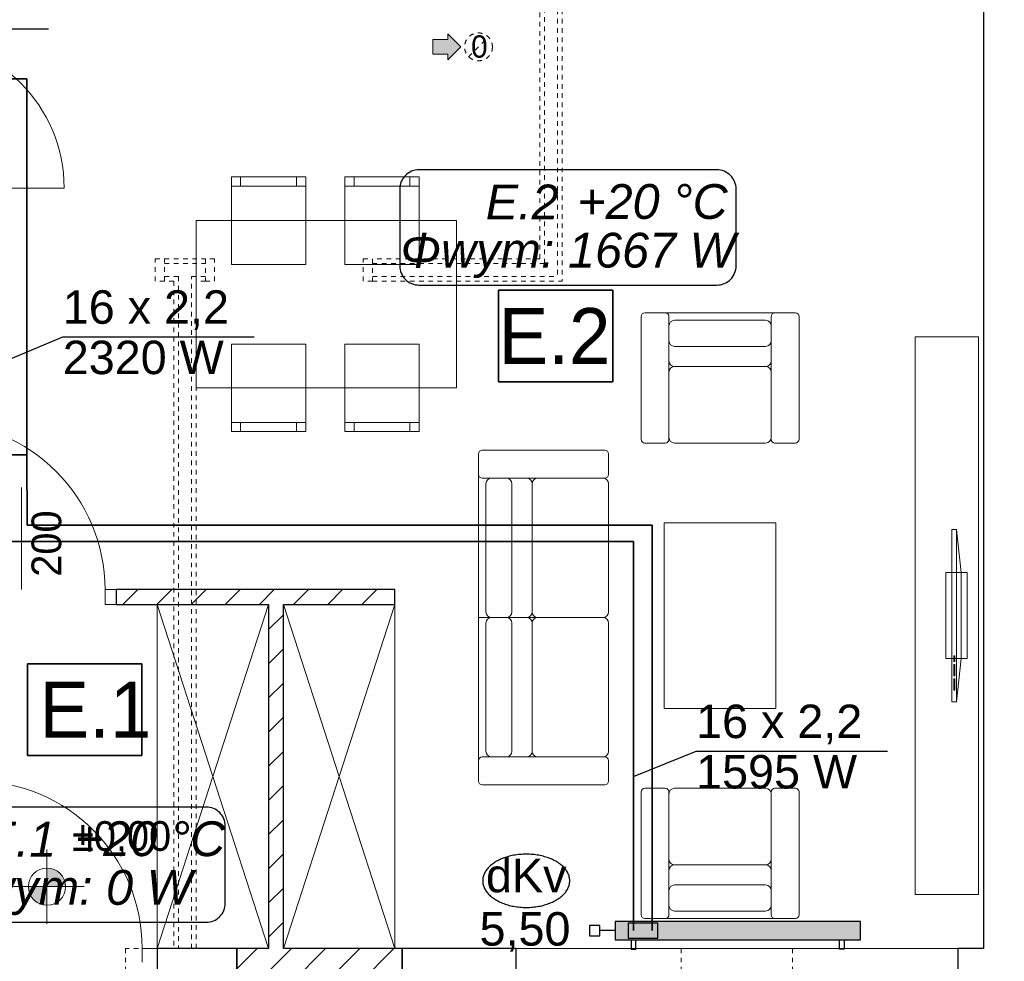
# Model space of a CAD drawing. Extents: x -220425 to -93252, y -20065 to 80294.
# Tile 17 of 103: x -177991 to -172693, y -9665 to -4599. Entities that reach past the tile are written whole.
import ezdxf
from ezdxf.lldxf.tags import DXFTag

# ---------------------------------------------------------------- set-up
doc = ezdxf.new("R2010")
doc.units = 0
doc.header["$MEASUREMENT"] = 0
doc.set_wipeout_variables(frame=1)
doc.linetypes.add('Hidden Line', pattern=[50, 25, -25])
for name, color, linetype in [('#kan_san-op', 34, 'Continuous'), ('IS_Opisy_działek_Therm', 252, 'SOLID'), ('IS_Text_Armatury_Therm', 7, 'Continuous'), ('IS_Text_Konstrukcji', 7, 'Continuous')]:
    doc.layers.add(name, color=color, linetype=linetype)
for name, color, linetype, lineweight, true_color in [('Arch drzwi_Nr_Pióra__4', 7, 'Continuous', 9, 0x029e21), ('Arch okna_Nr_Pióra__4', 7, 'Continuous', 9, 0x029e21), ('Arch wyposazenie_Nr_Pióra__9', 7, 'Continuous', 13, 0x3dad99)]:
    doc.layers.add(name, color=color, linetype=linetype, lineweight=lineweight, true_color=true_color)
for name, color, linetype, lineweight in [('Arch kominy_Nr_Pióra__1', 7, 'Continuous', 25), ('Arch kominy_Nr_Pióra__10', 134, 'Continuous', 18), ('Arch kominy_Nr_Pióra__21', 7, 'Continuous', 9), ('Arch opisy_Nr_Pióra__21', 7, 'Continuous', 9), ('Arch ściany nośne_Nr_Pióra__21', 7, 'Continuous', 9), ('Arch ściany nośne_Nr_Pióra__27', 7, 'Continuous', 30), ('Drzwi ArchiCAD_Nr_Pióra__27', 7, 'Continuous', 30), ('Drzwi ArchiCAD_Nr_Pióra__5', 7, 'Continuous', 13), ('INWENT RZĘDNE_Nr_Pióra__21', 7, 'Continuous', 9), ('INWENT. DRZWI_Nr_Pióra__101', 8, 'Continuous', 13), ('INWENT.ŚCIANY_Nr_Pióra__1', 7, 'Continuous', 25), ('INWENT.ŚCIANY_Nr_Pióra__101', 8, 'Continuous', 13), ('IS_Powrót', 5, 'DASH', 35), ('IS_Zasilanie', 1, 'SOLID', 35), ('PODKŁAD', 252, 'Continuous', 35)]:
    doc.layers.add(name, color=color, linetype=linetype, lineweight=lineweight)
for name, color, linetype, true_color in [('IS_Armatura_podłączeniowa_grz._dolnozas.', 7, 'SOLID', 0x000000), ('IS_Armatura_Therm', 7, 'SOLID', 0x000000), ('IS_Grafika', 7, 'SOLID', 0x000000), ('IS_Grzejniki_Plan_rzut', 7, 'SOLID', 0x000000)]:
    doc.layers.add(name, color=color, linetype=linetype, true_color=true_color)
doc.styles.add('GENERATED_STYLE_2', font='txt')
doc.styles.add('GENERATED_STYLE_4', font='txt')
doc.styles.add('GENERATED_STYLE_6', font='txt')
doc.styles.get("Standard").update_dxf_attribs({"font": 'txt', "bigfont": 'BIGFONT.SHX'})
tags = doc.linetypes.add('DASH', pattern=[15, 10, -5]).pattern_tags.tags
tags[6:7] = [DXFTag(74, 4), DXFTag(75, 0), DXFTag(340, '0'), DXFTag(46, 0.0), DXFTag(50, 0.0), DXFTag(44, 0.0), DXFTag(45, 0.0)]
tags[4:5] = [DXFTag(74, 4), DXFTag(75, 0), DXFTag(340, '0'), DXFTag(46, 0.0), DXFTag(50, 0.0), DXFTag(44, 0.0), DXFTag(45, 0.0)]
tags = doc.linetypes.add('SOLID', pattern=[10, 10, 0]).pattern_tags.tags
tags[6:7] = [DXFTag(74, 4), DXFTag(75, 0), DXFTag(340, '0'), DXFTag(46, 0.0), DXFTag(50, 0.0), DXFTag(44, 0.0), DXFTag(45, 0.0)]
tags[4:5] = [DXFTag(74, 4), DXFTag(75, 0), DXFTag(340, '0'), DXFTag(46, 0.0), DXFTag(50, 0.0), DXFTag(44, 0.0), DXFTag(45, 0.0)]
pattern_1 = [(45, (0, 0), (-91.92388, 91.92388), [])]

# ---------------------------------------------------------------- blocks, each defined once
blk = doc.blocks.new('parter')
at = {"layer": 'Arch ściany nośne_Nr_Pióra__21', "linetype": 'Continuous'}
h = blk.add_hatch(dxfattribs=at)
h.set_pattern_fill('Common_Brick', color=252, style=0, pattern_type=2)
h.set_pattern_definition(pattern_1)
h.paths.add_polyline_path([(-175972.4, -7665.1), (-177472.4, -7665.1), (-177472.4, -7745.1), (-175972.4, -7745.1)], flags=0)
h = blk.add_hatch(dxfattribs=at)
h.set_pattern_fill('Common_Brick', color=252, style=0, pattern_type=2)
h.set_pattern_definition(pattern_1)
h.paths.add_polyline_path([(-176572.4, -9595.1), (-176572.4, -7745.1), (-176652.4, -7745.1), (-176652.4, -9595.1)], flags=0)
h = blk.add_hatch(dxfattribs=at)
h.set_pattern_fill('Common_Brick', color=252, style=0, pattern_type=2)
h.set_pattern_definition(pattern_1)
h.paths.add_polyline_path([(-175932.4, -9595.1), (-176822.4, -9595.1), (-176822.4, -10015.1), (-175932.4, -10015.1)], flags=0)
at = {"layer": 'INWENT RZĘDNE_Nr_Pióra__21', "linetype": 'Continuous'}
for points in [[(-177844.8, -9263), (-177744.8, -9263), (-177752.4, -9224.7), (-177774.1, -9192.3), (-177806.6, -9170.6), (-177844.8, -9163)], [(-177844.8, -9263), (-177944.8, -9263), (-177937.2, -9301.2), (-177915.5, -9333.7), (-177883.1, -9355.3), (-177844.8, -9363)]]:
    blk.add_hatch(color=252, dxfattribs=at).paths.add_polyline_path(points, flags=0)
at = {"color": 252}
for p, q in [((-175414.8, -6547.6), (-175414.8, -6053.5)), ((-175414.8, -6053.5), (-174799.3, -6053.5)), ((-174799.3, -6053.5), (-174799.3, -6547.6)), ((-174799.3, -6547.6), (-175414.8, -6547.6)), ((-177950.3, -8557.8), (-177950.3, -8063.7)), ((-177950.3, -8063.7), (-177334.8, -8063.7)), ((-177334.8, -8063.7), (-177334.8, -8557.8)), ((-177334.8, -8557.8), (-177950.3, -8557.8))]:
    blk.add_line(p, q, dxfattribs=at)
at = {"layer": 'Arch kominy_Nr_Pióra__1', "color": 252, "linetype": 'Continuous'}
for points in [[(-175687.4, -4785.1), (-175767.4, -4705.1), (-175687.4, -4705.1)], [(-175767.4, -4785.1), (-175767.4, -4705.1), (-175687.4, -4785.1)], [(-175687.4, -4815.1), (-175687.4, -4675.1), (-175617.4, -4745.1)]]:
    blk.add_solid(points, dxfattribs=at)
at = {"layer": 'Arch kominy_Nr_Pióra__21', "color": 252, "linetype": 'Continuous'}
for p, q in [((-175767.4, -4705.1), (-175687.4, -4705.1)), ((-175767.4, -4785.1), (-175767.4, -4705.1)), ((-175617.4, -4745.1), (-175687.4, -4675.1)), ((-175687.4, -4705.1), (-175687.4, -4675.1)), ((-175687.4, -4815.1), (-175617.4, -4745.1)), ((-175767.4, -4785.1), (-175687.4, -4785.1)), ((-175687.4, -4785.1), (-175687.4, -4815.1))]:
    blk.add_line(p, q, dxfattribs=at)
at = {"layer": 'Arch kominy_Nr_Pióra__21', "color": 252, "linetype": 'Hidden Line'}
blk.add_line((-175575.4, -4798.2), (-175469.3, -4692.1), dxfattribs=at)
blk.add_circle((-175522.4, -4745.1), 75, dxfattribs=at)
at = {"layer": 'Arch okna_Nr_Pióra__4', "color": 252, "linetype": 'Continuous'}
for p, q in [((-177982.4, -7665.1), (-177982.4, -7115.1)), ((-177332.4, -9595.1), (-177252.4, -9595.1)), ((-177332.4, -9595.1), (-177332.4, -9670.1)), ((-175342.4, -9595.1), (-172922.4, -9595.1))]:
    blk.add_line(p, q, dxfattribs=at)
blk.add_arc((-178232.4, -9595.1), 900, 0, 90, dxfattribs=at)
at = {"layer": 'Arch opisy_Nr_Pióra__21', "color": 252, "linetype": 'Continuous'}
for p, q in [((-175414.8, -6547.6), (-175414.8, -6053.5)), ((-175414.8, -6053.5), (-174799.3, -6053.5)), ((-174799.3, -6053.5), (-174799.3, -6547.6)), ((-174799.3, -6547.6), (-175414.8, -6547.6)), ((-177950.3, -8557.8), (-177950.3, -8063.7)), ((-177950.3, -8063.7), (-177334.8, -8063.7)), ((-177334.8, -8063.7), (-177334.8, -8557.8)), ((-177334.8, -8557.8), (-177950.3, -8557.8))]:
    blk.add_line(p, q, dxfattribs=at)
at = {"layer": 'Arch wyposazenie_Nr_Pióra__9', "color": 252, "linetype": 'Continuous'}
for p, q in [((-176852.4, -5445.1), (-176452.4, -5445.1)), ((-176852.4, -5915.1), (-176852.4, -5445.1)), ((-176802.4, -5495.1), (-176802.4, -5445.1)), ((-176502.4, -5495.1), (-176502.4, -5445.1)), ((-176452.4, -5445.1), (-176452.4, -5915.1)), ((-176241.5, -5915.1), (-176241.5, -5445.1)), ((-176241.5, -5445.1), (-175841.5, -5445.1)), ((-176191.5, -5495.1), (-176191.5, -5445.1)), ((-175891.5, -5495.1), (-175891.5, -5445.1)), ((-175841.5, -5445.1), (-175841.5, -5915.1)), ((-176452.4, -5495.1), (-176852.4, -5495.1)), ((-175841.5, -5495.1), (-176241.5, -5495.1)), ((-177042.4, -5680.1), (-175641.5, -5680.1)), ((-177042.4, -6580.1), (-177042.4, -5680.1)), ((-175641.5, -5680.1), (-175641.5, -6580.1)), ((-176452.4, -5915.1), (-176852.4, -5915.1)), ((-175841.5, -5915.1), (-176241.5, -5915.1)), ((-174647.4, -6856.3), (-174647.4, -6196.3)), ((-174627.4, -6176.3), (-174517.4, -6176.3)), ((-174517.4, -6176.3), (-173927.4, -6176.3)), ((-174497.4, -6196.3), (-174497.4, -6856.3)), ((-173947.4, -6196.3), (-173947.4, -6246.3)), ((-173817.4, -6176.3), (-173927.4, -6176.3)), ((-173797.4, -6856.3), (-173797.4, -6196.3)), ((-174497.4, -6246.3), (-174497.4, -6435)), ((-173977.4, -6216.3), (-174467.4, -6216.3)), ((-173947.4, -6435), (-173947.4, -6246.3)), ((-173947.4, -6246.3), (-173947.4, -6435)), ((-173172.4, -9305.1), (-173172.4, -6305.1)), ((-173172.4, -6305.1), (-172832.4, -6305.1)), ((-172832.4, -6305.1), (-172832.4, -9305.1)), ((-176452.4, -6345.1), (-176852.4, -6345.1)), ((-176852.4, -6345.1), (-176852.4, -6815.1)), ((-176452.4, -6815.1), (-176452.4, -6345.1)), ((-176241.5, -6345.1), (-176241.5, -6815.1)), ((-175841.5, -6345.1), (-176241.5, -6345.1)), ((-175841.5, -6815.1), (-175841.5, -6345.1)), ((-174467.4, -6356.3), (-173977.4, -6356.3)), ((-173947.4, -6435), (-173947.4, -6495)), ((-173947.4, -6435), (-173947.4, -6495)), ((-174497.4, -6846.3), (-174497.4, -6495)), ((-174467.4, -6465), (-173977.4, -6465)), ((-174467.4, -6465), (-173977.4, -6465)), ((-173947.4, -6846.3), (-173947.4, -6495)), ((-173947.4, -6495), (-173947.4, -6846.3)), ((-175641.5, -6580.1), (-177042.4, -6580.1)), ((-176452.4, -6765.1), (-176852.4, -6765.1)), ((-176802.4, -6765.1), (-176802.4, -6815.1)), ((-176502.4, -6765.1), (-176502.4, -6815.1)), ((-175841.5, -6765.1), (-176241.5, -6765.1)), ((-176191.5, -6765.1), (-176191.5, -6815.1)), ((-175891.5, -6765.1), (-175891.5, -6815.1)), ((-176852.4, -6815.1), (-176452.4, -6815.1)), ((-176241.5, -6815.1), (-175841.5, -6815.1)), ((-174517.4, -6876.3), (-174627.4, -6876.3)), ((-173977.4, -6876.3), (-174467.4, -6876.3)), ((-173927.4, -6876.3), (-173817.4, -6876.3)), ((-175522.4, -6935.1), (-175522.4, -7045.1)), ((-174842.4, -6915.1), (-175502.4, -6915.1)), ((-174822.4, -7045.1), (-174822.4, -6935.1)), ((-175522.4, -7045.1), (-175522.4, -7815.1)), ((-175502.4, -7065.1), (-174842.4, -7065.1)), ((-175482.4, -7785.1), (-175482.4, -7095.1)), ((-175452.4, -7065.1), (-175263.7, -7065.1)), ((-175342.4, -7095.1), (-175342.4, -7785.1)), ((-175233.7, -7095.1), (-175233.7, -7785.1)), ((-175233.7, -7095.1), (-175233.7, -7785.1)), ((-174852.4, -7065.1), (-175203.7, -7065.1)), ((-174822.4, -7785.1), (-174822.4, -7095.1)), ((-174522.4, -7305.1), (-174522.4, -8305.1)), ((-173922.4, -7305.1), (-174522.4, -7305.1)), ((-173922.4, -8305.1), (-173922.4, -7305.1)), ((-172950.2, -7342.4), (-172975.2, -7342.4)), ((-172975.2, -7342.4), (-172975.2, -8267.9)), ((-172925.2, -7573.8), (-172950.2, -7342.4)), ((-172950.2, -7342.4), (-172950.2, -8267.9)), ((-172892.4, -7573.8), (-173008.1, -7573.8)), ((-173008.1, -7573.8), (-173008.1, -8036.5)), ((-172925.2, -8036.5), (-172925.2, -7573.8)), ((-172892.4, -8036.5), (-172892.4, -7573.8)), ((-177252.4, -7745.1), (-176652.4, -9595.1)), ((-177252.4, -9595.1), (-176652.4, -7745.1)), ((-177252.4, -9595.1), (-177252.4, -7745.1)), ((-175972.4, -9595.1), (-176572.4, -7745.1)), ((-175972.4, -7745.1), (-176572.4, -9595.1)), ((-175972.4, -9595.1), (-175972.4, -7745.1)), ((-175522.4, -7815.1), (-175452.4, -7815.1)), ((-175522.4, -8585.1), (-175522.4, -7815.1)), ((-175522.4, -7815.1), (-175452.4, -7815.1)), ((-175263.7, -7815.1), (-175452.4, -7815.1)), ((-175263.7, -7815.1), (-175452.4, -7815.1)), ((-175263.7, -7815.1), (-175203.7, -7815.1)), ((-175263.7, -7815.1), (-175203.7, -7815.1)), ((-175203.7, -7815.1), (-174852.4, -7815.1)), ((-175203.7, -7815.1), (-174852.4, -7815.1)), ((-175482.4, -7845.1), (-175482.4, -8535.1)), ((-175342.4, -8535.1), (-175342.4, -7845.1)), ((-175233.7, -8535.1), (-175233.7, -7845.1)), ((-175233.7, -8535.1), (-175233.7, -7845.1)), ((-174822.4, -7845.1), (-174822.4, -8535.1)), ((-173008.1, -8036.5), (-172892.4, -8036.5)), ((-172965.2, -8052), (-172965.2, -8021.1)), ((-172965.2, -8021.1), (-172959, -8021.1)), ((-172959, -8052), (-172965.2, -8052)), ((-172959, -8021.1), (-172959, -8052)), ((-172950.2, -8267.9), (-172925.2, -8036.5)), ((-172965.2, -8067.4), (-172959, -8067.4)), ((-172965.2, -8129.1), (-172965.2, -8067.4)), ((-172959, -8067.4), (-172959, -8129.1)), ((-172959, -8129.1), (-172965.2, -8129.1)), ((-172965.2, -8206.2), (-172965.2, -8144.5)), ((-172965.2, -8144.5), (-172959, -8144.5)), ((-172959, -8144.5), (-172959, -8206.2)), ((-172959, -8206.2), (-172965.2, -8206.2)), ((-174522.4, -8305.1), (-173922.4, -8305.1)), ((-172975.2, -8267.9), (-172950.2, -8267.9)), ((-175502.4, -8565.1), (-174842.4, -8565.1)), ((-175452.4, -8565.1), (-175263.7, -8565.1)), ((-174852.4, -8565.1), (-175203.7, -8565.1)), ((-175522.4, -8695.1), (-175522.4, -8585.1)), ((-174822.4, -8585.1), (-174822.4, -8695.1)), ((-174842.4, -8715.1), (-175502.4, -8715.1)), ((-174517.4, -8734), (-174627.4, -8734)), ((-173977.4, -8734), (-174467.4, -8734)), ((-173927.4, -8734), (-173817.4, -8734)), ((-174647.4, -8754), (-174647.4, -9414)), ((-174497.4, -9414), (-174497.4, -8754)), ((-174497.4, -8764), (-174497.4, -9115.3)), ((-173947.4, -8764), (-173947.4, -9115.3)), ((-173947.4, -9115.3), (-173947.4, -8764)), ((-173797.4, -8754), (-173797.4, -9414)), ((-174467.4, -9145.3), (-173977.4, -9145.3)), ((-174467.4, -9145.3), (-173977.4, -9145.3)), ((-173947.4, -9175.3), (-173947.4, -9115.3)), ((-173947.4, -9175.3), (-173947.4, -9115.3)), ((-174497.4, -9364), (-174497.4, -9175.3)), ((-173947.4, -9175.3), (-173947.4, -9364)), ((-173947.4, -9364), (-173947.4, -9175.3)), ((-174467.4, -9254), (-173977.4, -9254)), ((-172832.4, -9305.1), (-173172.4, -9305.1)), ((-173947.4, -9414), (-173947.4, -9364)), ((-173977.4, -9394), (-174467.4, -9394)), ((-174627.4, -9434), (-174517.4, -9434)), ((-174517.4, -9434), (-173927.4, -9434)), ((-173817.4, -9434), (-173927.4, -9434))]:
    blk.add_line(p, q, dxfattribs=at)
for centre, radius, start, end in [((-174627.4, -6196.3), 20, 90, 180), ((-174517.4, -6196.3), 20, 0, 90), ((-173927.4, -6196.3), 20, 90, 180), ((-173817.4, -6196.3), 20, 0, 90), ((-174467.4, -6246.3), 30, 90, 180), ((-173977.4, -6246.3), 30, 0, 90), ((-174467.4, -6326.3), 30, 180, 270), ((-173977.4, -6326.3), 30, 270, 0), ((-174467.4, -6435), 30, 180, 270), ((-173977.4, -6435), 30, 270, 0), ((-174467.4, -6495), 30, 90, 180), ((-173977.4, -6495), 30, 0, 90), ((-174627.4, -6856.3), 20, 180, 270), ((-174517.4, -6856.3), 20, 270, 0), ((-174467.4, -6846.3), 30, 180, 270), ((-173977.4, -6846.3), 30, 270, 0), ((-173927.4, -6856.3), 20, 180, 270), ((-173817.4, -6856.3), 20, 270, 0), ((-175502.4, -6935.1), 20, 90, 180), ((-174842.4, -6935.1), 20, 0, 90), ((-175502.4, -7045.1), 20, 180, 270), ((-174842.4, -7045.1), 20, 270, 0), ((-175452.4, -7095.1), 30, 90, 180), ((-175372.4, -7095.1), 30, 0, 90), ((-175263.7, -7095.1), 30, 0, 90), ((-175203.7, -7095.1), 30, 90, 180), ((-174852.4, -7095.1), 30, 0, 90), ((-175452.4, -7785.1), 30, 180, 270), ((-175372.4, -7785.1), 30, 270, 0), ((-175263.7, -7785.1), 30, 270, 0), ((-175203.7, -7785.1), 30, 180, 270), ((-174852.4, -7785.1), 30, 270, 0), ((-175452.4, -7845.1), 30, 90, 180), ((-175372.4, -7845.1), 30, 0, 90), ((-175263.7, -7845.1), 30, 0, 90), ((-175203.7, -7845.1), 30, 90, 180), ((-174852.4, -7845.1), 30, 0, 90), ((-175502.4, -8585.1), 20, 90, 180), ((-175452.4, -8535.1), 30, 180, 270), ((-175372.4, -8535.1), 30, 270, 0), ((-175263.7, -8535.1), 30, 270, 0), ((-175203.7, -8535.1), 30, 180, 270), ((-174852.4, -8535.1), 30, 270, 0), ((-174842.4, -8585.1), 20, 0, 90), ((-175502.4, -8695.1), 20, 180, 270), ((-174842.4, -8695.1), 20, 270, 0), ((-174627.4, -8754), 20, 90, 180), ((-174517.4, -8754), 20, 0, 90), ((-174467.4, -8764), 30, 90, 180), ((-173977.4, -8764), 30, 0, 90), ((-173927.4, -8754), 20, 90, 180), ((-173817.4, -8754), 20, 0, 90), ((-174467.4, -9115.3), 30, 180, 270), ((-174467.4, -9175.3), 30, 90, 180), ((-173977.4, -9115.3), 30, 270, 0), ((-173977.4, -9175.3), 30, 0, 90), ((-174467.4, -9284), 30, 90, 180), ((-173977.4, -9284), 30, 0, 90), ((-174467.4, -9364), 30, 180, 270), ((-173977.4, -9364), 30, 270, 0), ((-174627.4, -9414), 20, 180, 270), ((-174517.4, -9414), 20, 270, 0), ((-173927.4, -9414), 20, 180, 270), ((-173817.4, -9414), 20, 270, 0)]:
    blk.add_arc(centre, radius, start, end, dxfattribs=at)
at = {"layer": 'Arch ściany nośne_Nr_Pióra__27', "color": 252, "linetype": 'Continuous'}
for p, q in [((-175972.4, -7665.1), (-177472.4, -7665.1)), ((-177472.4, -7665.1), (-177472.4, -7745.1)), ((-175972.4, -7745.1), (-175972.4, -7665.1)), ((-177472.4, -7745.1), (-176652.4, -7745.1)), ((-176652.4, -7745.1), (-176652.4, -9595.1)), ((-176572.4, -9595.1), (-176572.4, -7745.1)), ((-176572.4, -7745.1), (-175972.4, -7745.1)), ((-176822.4, -9595.1), (-176822.4, -10015.1)), ((-176652.4, -9595.1), (-176822.4, -9595.1)), ((-175932.4, -9595.1), (-176572.4, -9595.1)), ((-175932.4, -10015.1), (-175932.4, -9595.1))]:
    blk.add_line(p, q, dxfattribs=at)
at = {"layer": 'Drzwi ArchiCAD_Nr_Pióra__27', "color": 252, "linetype": 'Continuous'}
blk.add_line((-177472.4, -7665.1), (-177472.4, -7745.1), dxfattribs=at)
at = {"layer": 'Drzwi ArchiCAD_Nr_Pióra__5', "color": 252, "linetype": 'Continuous'}
for p, q in [((-178552.4, -5505.1), (-177752.4, -5505.1)), ((-177532.4, -7665.1), (-177472.4, -7665.1)), ((-177532.4, -7745.1), (-177532.4, -7665.1)), ((-177472.4, -7665.1), (-177472.4, -7745.1)), ((-177472.4, -7745.1), (-177532.4, -7745.1))]:
    blk.add_line(p, q, dxfattribs=at)
for centre, radius in [((-178552.4, -5505.1), 800), ((-178432.4, -7665.1), 900)]:
    blk.add_arc(centre, radius, 0, 90, dxfattribs=at)
at = {"layer": 'INWENT RZĘDNE_Nr_Pióra__21', "color": 252, "linetype": 'Continuous'}
for p, q in [((-177844.8, -9463), (-177844.8, -9063)), ((-178044.8, -9263), (-177644.8, -9263))]:
    blk.add_line(p, q, dxfattribs=at)
blk.add_circle((-177844.8, -9263), 100, dxfattribs=at)
at = {"layer": 'INWENT. DRZWI_Nr_Pióra__101', "color": 252, "linetype": 'Hidden Line'}
for p, q in [((-177262.4, -5885.1), (-177212.4, -5885.1)), ((-177262.4, -6005.1), (-177262.4, -5885.1)), ((-176942.4, -5885.1), (-176992.4, -5885.1)), ((-176942.4, -6005.1), (-176942.4, -5885.1)), ((-176142.4, -5885.1), (-176092.4, -5885.1)), ((-176142.4, -6005.1), (-176142.4, -5885.1)), ((-177212.4, -6005.1), (-177262.4, -6005.1)), ((-176992.4, -6005.1), (-176942.4, -6005.1)), ((-176092.4, -6005.1), (-176142.4, -6005.1))]:
    blk.add_line(p, q, dxfattribs=at)
at = {"layer": 'INWENT.ŚCIANY_Nr_Pióra__1', "color": 252, "linetype": 'Continuous'}
for p, q in [((-172802.4, -9595.1), (-172802.4, -3945.1)), ((-176822.4, -9595.1), (-177252.4, -9595.1)), ((-177252.4, -9595.1), (-177252.4, -10015.1)), ((-176822.4, -10015.1), (-176822.4, -9595.1)), ((-175932.4, -9595.1), (-175932.4, -10015.1)), ((-175322.4, -9595.1), (-175932.4, -9595.1)), ((-175322.4, -9595.1), (-175322.4, -10015.1)), ((-172802.4, -9595.1), (-172942.4, -9595.1)), ((-172942.4, -9595.1), (-172942.4, -10015.1))]:
    blk.add_line(p, q, dxfattribs=at)
at = {"layer": 'INWENT.ŚCIANY_Nr_Pióra__101', "color": 252, "linetype": 'Hidden Line'}
for p, q in [((-175192.4, -5885.1), (-175192.4, -3945.1)), ((-175167.4, -5910.1), (-175167.4, -3945.1)), ((-175097.4, -3945.1), (-175097.4, -5980.1)), ((-175072.4, -3945.1), (-175072.4, -6005.1)), ((-177212.4, -6005.1), (-177212.4, -5885.1)), ((-177212.4, -5885.1), (-176992.4, -5885.1)), ((-177212.4, -5910.1), (-176992.4, -5910.1)), ((-176992.4, -5885.1), (-176992.4, -6005.1)), ((-176092.4, -5885.1), (-176092.4, -6005.1)), ((-175192.4, -5885.1), (-176092.4, -5885.1)), ((-175167.4, -5910.1), (-176092.4, -5910.1)), ((-177137.4, -5980.1), (-177212.4, -5980.1)), ((-177137.4, -5980.1), (-177137.4, -9595.1)), ((-176992.4, -5980.1), (-177067.4, -5980.1)), ((-177067.4, -9595.1), (-177067.4, -5980.1)), ((-176092.4, -5980.1), (-175097.4, -5980.1)), ((-177162.4, -6005.1), (-177212.4, -6005.1)), ((-177162.4, -6005.1), (-177162.4, -9595.1)), ((-176992.4, -6005.1), (-177042.4, -6005.1)), ((-177042.4, -9595.1), (-177042.4, -6005.1)), ((-176092.4, -6005.1), (-175072.4, -6005.1)), ((-177252.4, -9595.1), (-177422.4, -9595.1)), ((-177422.4, -9595.1), (-177422.4, -10015.1)), ((-174432.4, -9595.1), (-174432.4, -10015.1)), ((-173832.4, -9595.1), (-174432.4, -9595.1)), ((-173832.4, -9595.1), (-173832.4, -10015.1))]:
    blk.add_line(p, q, dxfattribs=at)
at = {"layer": 'Arch drzwi_Nr_Pióra__4', "color": 252, "linetype": 'Continuous', "style": 'GENERATED_STYLE_6'}
blk.add_text('200', height=160, rotation=90, dxfattribs=at).set_placement((-177767.9, -7595.9))
at = {"layer": 'Arch kominy_Nr_Pióra__10', "color": 252, "linetype": 'Continuous', "style": 'GENERATED_STYLE_6'}
blk.add_text('0', height=120, dxfattribs=at).set_placement((-175562.4, -4803.3))
at = {"layer": 'Arch opisy_Nr_Pióra__21', "color": 252, "linetype": 'Continuous', "style": 'GENERATED_STYLE_4'}
for s, p in [('E.2', (-175414.2, -6450.6)), ('E.1', (-177885.4, -8460.7))]:
    blk.add_text(s, height=300, dxfattribs=at).set_placement(p)
at = {"layer": 'INWENT RZĘDNE_Nr_Pióra__21', "color": 252, "insert": (-177710.2, -9100.3), "char_height": 160, "attachment_point": 7, "style": 'GENERATED_STYLE_2'}
blk.add_mtext('{±0,00}', dxfattribs=at)

msp = doc.modelspace()

# ---------------------------------------------------------------- hatches: boundary and pattern name
at = {"layer": 'IS_Grzejniki_Plan_rzut', "ltscale": 10}
msp.add_hatch(color=1, dxfattribs=at).paths.add_polyline_path([(-174787.6, -9549.6), (-173467.6, -9549.6), (-173467.6, -9449.6), (-174787.6, -9449.6)])

# ---------------------------------------------------------------- linework, layer by layer
at = {"layer": 'IS_Armatura_podłączeniowa_grz._dolnozas.', "ltscale": 10}
for p, q in [((-174557.6, -9459.6), (-174717.6, -9459.6)), ((-174717.6, -9459.6), (-174717.6, -9539.6)), ((-174557.6, -9539.6), (-174557.6, -9459.6)), ((-174717.6, -9539.6), (-174557.6, -9539.6)), ((-174717.6, -9539.6), (-174717.6, -9539.6))]:
    msp.add_line(p, q, dxfattribs=at)
at = {"layer": 'IS_Armatura_Therm', "ltscale": 10}
for p, q in [((-174870.1, -9472.1), (-174925.1, -9472.1)), ((-174925.1, -9472.1), (-174925.1, -9527.1)), ((-174870.1, -9527.1), (-174870.1, -9472.1)), ((-174925.1, -9527.1), (-174870.1, -9527.1)), ((-174787.6, -9499.6), (-174870.1, -9499.6))]:
    msp.add_line(p, q, dxfattribs=at)
at = {"layer": 'IS_Grafika', "ltscale": 10}
for points, knots in [([(-175265.6, -9088.4), (-175277.1, -9088.4), (-175299.8, -9089.4), (-175332.9, -9093.9), (-175364, -9101.1), (-175392.8, -9110.8), (-175419, -9122.8), (-175442.2, -9136.8), (-175462.1, -9152.8), (-175478.3, -9170.4), (-175490.5, -9189.6), (-175498.1, -9210.2), (-175499.8, -9224.5), (-175499.8, -9231.6)], [0, 0, 0, 0, 34.648369, 67.991431, 99.921928, 130.327175, 159.10543, 186.187277, 211.564815, 235.331895, 257.736797, 279.240448, 300.554985, 300.554985, 300.554985, 300.554985]), ([(-175031.4, -9231.6), (-175031.4, -9224.5), (-175033.1, -9210.2), (-175040.7, -9189.6), (-175052.9, -9170.4), (-175069.1, -9152.8), (-175089, -9136.8), (-175112.2, -9122.8), (-175138.4, -9110.8), (-175167.2, -9101.1), (-175198.3, -9093.9), (-175231.4, -9089.4), (-175254.1, -9088.4), (-175265.6, -9088.4)], [0, 0, 0, 0, 21.314537, 42.818188, 65.223089, 88.99017, 114.367708, 141.449554, 170.227809, 200.633057, 232.563554, 265.906616, 300.554985, 300.554985, 300.554985, 300.554985]), ([(-175499.8, -9231.6), (-175499.8, -9238.7), (-175498.1, -9253), (-175490.5, -9273.6), (-175478.3, -9292.8), (-175462.1, -9310.4), (-175442.2, -9326.4), (-175419, -9340.4), (-175392.8, -9352.4), (-175364, -9362.1), (-175332.9, -9369.3), (-175299.8, -9373.8), (-175277.1, -9374.8), (-175265.6, -9374.8)], [0, 0, 0, 0, 21.314537, 42.818188, 65.223089, 88.99017, 114.367708, 141.449554, 170.227809, 200.633057, 232.563554, 265.906616, 300.554985, 300.554985, 300.554985, 300.554985]), ([(-175265.6, -9374.8), (-175254.1, -9374.8), (-175231.4, -9373.8), (-175198.3, -9369.3), (-175167.2, -9362.1), (-175138.4, -9352.4), (-175112.2, -9340.4), (-175089, -9326.4), (-175069.1, -9310.4), (-175052.9, -9292.8), (-175040.7, -9273.6), (-175033.1, -9253), (-175031.4, -9238.7), (-175031.4, -9231.6)], [0, 0, 0, 0, 34.648369, 67.991431, 99.921928, 130.327175, 159.10543, 186.187277, 211.564815, 235.331895, 257.736797, 279.240448, 300.554985, 300.554985, 300.554985, 300.554985])]:
    msp.add_open_spline(points, degree=3, knots=knots, dxfattribs=at)
at = {"layer": 'IS_Grzejniki_Plan_rzut', "color": 1, "ltscale": 10}
for p, q in [((-173467.6, -9449.6), (-174787.6, -9449.6)), ((-174787.6, -9449.6), (-174787.6, -9549.6)), ((-173467.6, -9549.6), (-173467.6, -9449.6)), ((-174787.6, -9549.6), (-173467.6, -9549.6)), ((-174787.6, -9549.6), (-174787.6, -9549.6)), ((-174700.1, -9549.6), (-174700.1, -9599.6)), ((-174675.1, -9599.6), (-174675.1, -9549.6)), ((-173580.1, -9599.6), (-173580.1, -9549.6)), ((-173555.1, -9549.6), (-173555.1, -9599.6)), ((-174700.1, -9599.6), (-174675.1, -9599.6)), ((-173555.1, -9599.6), (-173580.1, -9599.6))]:
    msp.add_line(p, q, dxfattribs=at)
at = {"layer": 'IS_Opisy_działek_Therm', "color": 18, "ltscale": 10, "true_color": 0x000000}
for p, q in [((-178855.8, -4647.9), (-177835.8, -4647.9)), ((-178053, -6429.6), (-177759.8, -6304.3)), ((-177759.8, -6304.3), (-176729.8, -6304.3)), ((-174687.6, -8671.3), (-174351.6, -8533.3)), ((-174351.6, -8533.3), (-173321.6, -8533.3))]:
    msp.add_line(p, q, dxfattribs=at)
at = {"layer": 'IS_Powrót', "ltscale": 10}
for p, q in [((-174687.6, -7405.4), (-178053, -7405.4)), ((-174687.6, -9499.6), (-174687.6, -7405.4))]:
    msp.add_line(p, q, dxfattribs=at)
at = {"layer": 'IS_Text_Konstrukcji', "color": 18, "linetype": 'SOLID', "ltscale": 10, "true_color": 0x000000}
for points in [[(-175842.9, -6026.6), (-174239.5, -6026.6, 0.414214), (-174136.2, -5923.3), (-174136.2, -5509.9, 0.414214), (-174239.5, -5406.6), (-175842.9, -5406.6, 0.414214), (-175946.2, -5509.9), (-175946.2, -5923.3, 0.414214), (-175842.9, -6026.6)], [(-178336.6, -9454.6), (-176988.2, -9454.6, 0.414214), (-176884.9, -9351.3), (-176884.9, -8937.9, 0.414214), (-176988.2, -8834.6), (-178336.6, -8834.6, 0.414214), (-178439.9, -8937.9), (-178439.9, -9351.3, 0.414214), (-178336.6, -9454.6)]]:
    msp.add_lwpolyline(points, format="xyb", dxfattribs=at)
at = {"layer": 'IS_Zasilanie', "ltscale": 10}
for p, q in [((-179501.1, -4917.2), (-177953, -4917.2)), ((-177953, -4917.2), (-177953, -6940.8)), ((-180500.3, -6940.8), (-177953, -6940.8)), ((-177953, -6940.8), (-177950.7, -7317.6)), ((-174587.6, -7317.6), (-177950.7, -7317.6)), ((-174587.6, -9499.6), (-174587.6, -7317.6))]:
    msp.add_line(p, q, dxfattribs=at)

# ---------------------------------------------------------------- block references
at = {"layer": 'PODKŁAD'}
msp.add_blockref('parter', (0, 0), dxfattribs=at)
msp.add_blockref('parter', (0, 0), dxfattribs=at)

# ---------------------------------------------------------------- texts
at = {"layer": 'IS_Grafika', "ltscale": 10, "insert": (-175265.6, -9113.2), "char_height": 180, "attachment_point": 2}
msp.add_mtext('\\fArial|b0|i0;dKv', dxfattribs=at)
at = {"layer": 'IS_Opisy_działek_Therm', "color": 18, "ltscale": 10, "true_color": 0x000000, "char_height": 180}
for s, insert, attachment_point in [('\\fArial|b0|i0;16 x 2,2', (-177759.8, -6268.3), 7), ('\\fArial|b0|i0;2320 W', (-177759.8, -6325.9), 1), ('\\fArial|b0|i0;16 x 2,2', (-174351.6, -8497.3), 7), ('\\fArial|b0|i0;1595 W', (-174351.6, -8554.9), 1)]:
    msp.add_mtext(s, dxfattribs=dict(at, insert=insert, attachment_point=attachment_point))
at = {"layer": 'IS_Text_Armatury_Therm', "color": 18, "linetype": 'SOLID', "ltscale": 10, "true_color": 0x000000, "insert": (-175027.4, -9613.6), "char_height": 180, "attachment_point": 9}
msp.add_mtext('\\fArial|b0|i0;5,50  ', dxfattribs=at)
at = {"layer": 'IS_Text_Konstrukcji', "color": 18, "linetype": 'SOLID', "ltscale": 10, "true_color": 0x000000, "char_height": 187.2}
for s, insert, attachment_point in [('\\fArial|b0|i1;E.2', (-175091.2, -5673.4), 9), ('\\fArial|b0|i1;+20 °C', (-174991.2, -5673.4), 7), ('\\fArial|b0|i1;Φwym: 1667 W', (-175041.2, -5745.4), 2), ('\\fArial|b0|i1;E.1', (-177794.9, -9101.4), 9), ('\\fArial|b0|i1;+20 °C', (-177694.9, -9101.4), 7), ('\\fArial|b0|i1;Φwym: 0 W', (-177744.9, -9173.4), 2)]:
    msp.add_mtext(s, dxfattribs=dict(at, insert=insert, attachment_point=attachment_point))

# ---------------------------------------------------------------- next in the draw order: wipeouts: each hides what was drawn before it
at = {"ltscale": 10}
msp.add_wipeout([(-200770.3, 11108.9), (-158770.3, 11108.9), (-159380.3, 10498.9), (-198285.2, 10498.9), (-198285.2, -17981.1), (-159380.3, -17981.1), (-158770.3, -18591.1), (-200770.3, -18591.1)], dxfattribs=at).dxf.layer = '#kan_san-op'

doc.saveas('drawing.dxf')
